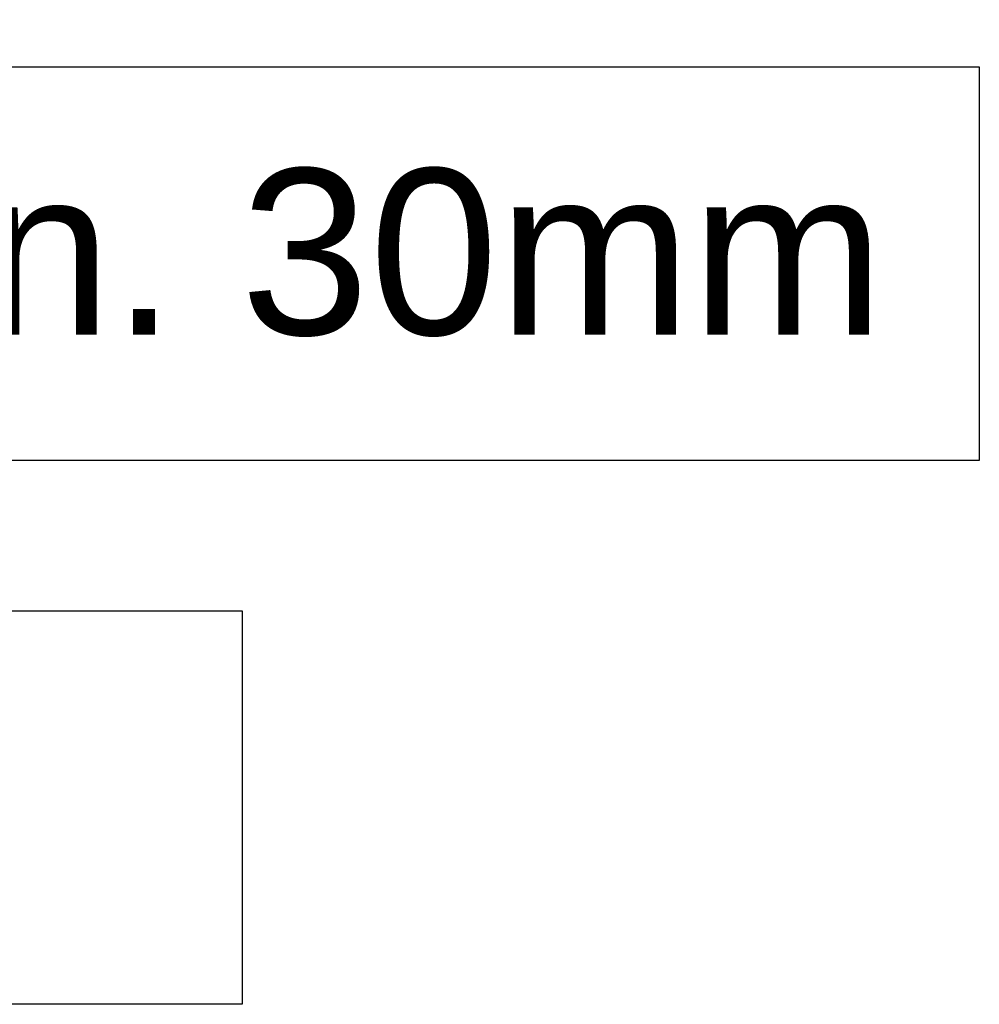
# Model space of a CAD drawing. Extents: x -106507 to -42801, y 48734 to 74234.
# Tile 50 of 69: x -44255 to -44082, y 63497 to 63675. Entities that reach past the tile are written whole.
import ezdxf

# ---------------------------------------------------------------- set-up
doc = ezdxf.new("R2010")
doc.units = 0
doc.header["$MEASUREMENT"] = 0
doc.layers.add('Annotation - Label_Pen_No__5', color=7, linetype='Continuous', lineweight=25, true_color=0x40a5ff)
doc.styles.add('GENERATED_STYLE_2', font='arial.ttf')
doc.dimstyles.new('GENERATED_STYLE__7', dxfattribs={"dimtxt": 0.18, "dimasz": 91.2, "dimexe": 0.18, "dimexo": 0.0625, "dimgap": 0.09, "dimtad": 0, "dimtih": 1, "dimtoh": 1, "dimdec": 4, "dimzin": 0, "dimdsep": 46, "dimcen": 0.09, "dimadec": 0, "dimazin": 0, "dimtfac": 1, "dimtdec": 4, "dimtmove": 0, "dimatfit": 3, "dimldrblk": 'ARROWHEAD_5', "dimfxl": 0, "dimtolj": 1, "dimtzin": 0, "dimarcsym": 0})

# ---------------------------------------------------------------- blocks, each defined once
blk = doc.blocks.new('ARROWHEAD_5')
at = {"color": 0, "linetype": 'Continuous', "lineweight": 0}
blk.add_line((0, 0), (-1, 0), dxfattribs=at)
blk.add_solid([(-1, 0.2679), (0, 0), (-1, -0.2679), (-1, 0.2679)], dxfattribs=at)

msp = doc.modelspace()

# ---------------------------------------------------------------- linework, layer by layer
at = {"layer": 'Annotation - Label_Pen_No__5', "linetype": 'Continuous', "flags": 128}
for points in [[(-44667.62, 63666.45), (-44081.82, 63666.45), (-44081.82, 63595.31), (-44667.62, 63595.31)], [(-44667.62, 63568.13), (-44215.12, 63568.13), (-44215.12, 63496.99), (-44667.62, 63496.99)]]:
    msp.add_lwpolyline(points, close=True, dxfattribs=at)

# ---------------------------------------------------------------- texts
at = {"layer": 'Annotation - Label_Pen_No__5', "linetype": 'Continuous', "insert": (-44655.62, 63628.51), "char_height": 30, "width": 561.8056, "attachment_point": 4, "style": 'GENERATED_STYLE_2'}
msp.add_mtext('{pustka powietrzna min. 30mm}', dxfattribs=at)

# ---------------------------------------------------------------- leaders
at = {"layer": 'Annotation - Label_Pen_No__5', "linetype": 'Continuous', "path_type": 1, "annotation_type": 0, "has_hookline": 1, "hookline_direction": 0}
for points, text_width in [([(-46429.29, 63630.88), (-44655.71, 63628.51)], 550.77), ([(-46619.39, 63532.56), (-44655.71, 63529.95)], 413.52)]:
    msp.add_leader(points, dimstyle='GENERATED_STYLE__7', dxfattribs=dict(at, text_width=text_width))

doc.saveas('drawing.dxf')
